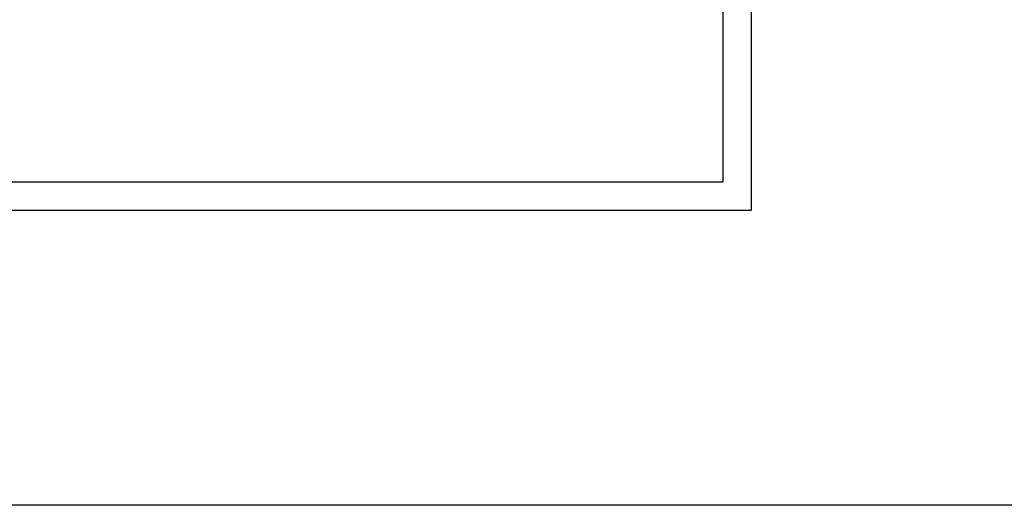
# Model space of a CAD drawing. Header units: millimetres. Extents: x -3034 to 546681, y -100001 to 133386.
# Tile 121 of 173: x 100953 to 114926, y -28429 to -21542. Entities that reach past the tile are written whole.
import ezdxf

# ---------------------------------------------------------------- set-up
doc = ezdxf.new("R2010")
doc.units = ezdxf.units.MM
doc.layers.add('A-niedruk', color=1, linetype='Continuous', plot=False)
doc.layers.add('Strop', color=252, linetype='Continuous')

# ---------------------------------------------------------------- blocks, each defined once
blk = doc.blocks.new('A$C67C5DD4D')
at = {"layer": 'Strop', "flags": 128}
for points in [[(14229, 0), (57959, 0), (57959, 1407), (57959, 1410), (73209, 1410), (79709, 1410), (79709, 6106), (86979, 6106), (86979, 7196), (86979, 9216), (86979, 9800, 0.032078), (72413, 18234, 0.000523), (72183, 18342, 0.001989), (71307, 18750, 0.031398), (57339, 24063, 0.034913), (39523, 28246), (39523, 28246), (39523, 28246, 0.026147), (28486, 29456), (24212, 29658, 0.006019), (21520, 29704, 0.048415)], [(14229, 0), (57959, 0), (57959, 1407), (57959, 1410), (73209, 1410), (79709, 1410), (79709, 6106), (86979, 6106), (86979, 7196), (86979, 9216), (86979, 9800, 0.032078), (72413, 18234, 0.000523), (72183, 18342, 0.001989), (71307, 18750, 0.031398), (57339, 24063, 0.034913), (39523, 28246), (39523, 28246), (39523, 28246, 0.026147), (28486, 29456), (24212, 29658, 0.006019), (21520, 29704, 0.048415)], [(14229, 400), (57559, 400), (57559, 1407), (57559, 1810), (73209, 1810), (79309, 1810), (79309, 6506), (86579, 6506), (86579, 7196), (86579, 9216), (86579, 9586, 0.031662), (72239, 17874, 0.000515), (72013, 17980, 0.001987), (71141, 18386, 0.031396), (57220, 23681, 0.035679), (39064, 27915), (39064, 27915, 0.025197), (28465, 29056), (24197, 29258, 0.00601), (21518, 29304, 0.047672)]]:
    blk.add_lwpolyline(points, format="xyb", dxfattribs=at)

msp = doc.modelspace()

# ---------------------------------------------------------------- block references
msp.add_blockref('A$C67C5DD4D', (31627.445, -25653.943))

# ---------------------------------------------------------------- next in the draw order: linework, layer by layer
at = {"layer": 'A-niedruk'}
msp.add_lwpolyline([(13415.502, 10853.067), (128047.181, 10853.067), (128047.181, -28429.252), (13415.502, -28429.252)], close=True, dxfattribs=at)

doc.saveas('drawing.dxf')
